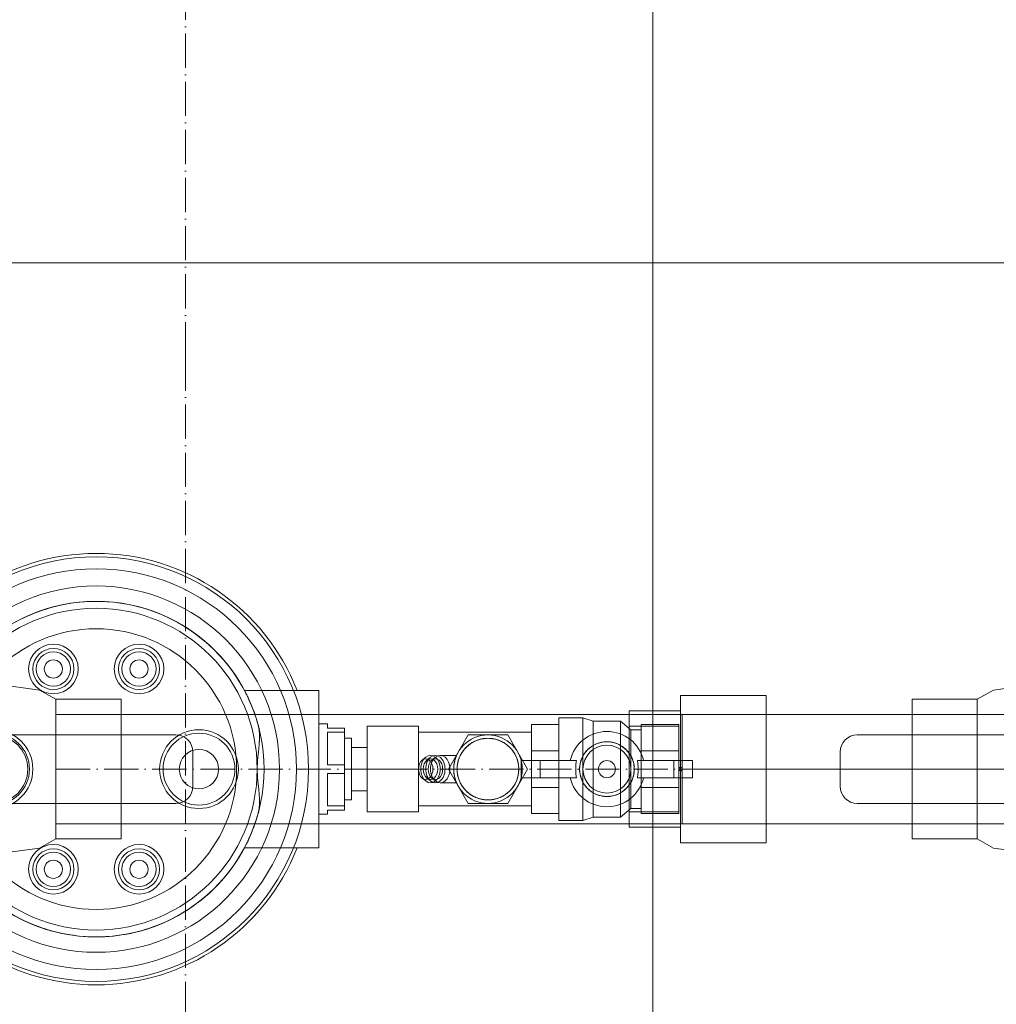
# Model space of a CAD drawing. Header units: metres. Extents: x -54598 to 1827199, y -329446 to -256744.
# Tile 84 of 256: x 26328 to 26898, y -274819 to -274243. Entities that reach past the tile are written whole.
import ezdxf

# ---------------------------------------------------------------- set-up
doc = ezdxf.new("R2010")
doc.units = ezdxf.units.M
doc.linetypes.add('ADSK_Осевая', pattern=[14, 10, -2, 0, -2])
for name, color, linetype, lineweight in [('G-ANNO-SYMB', 7, 'Continuous', 9), ('M-EQPM', 7, 'Continuous', 20), ('P-PIPE', 7, 'Continuous', 20), ('P-PIPE-CNTR', 7, 'ADSK_Осевая', 20)]:
    doc.layers.add(name, color=color, linetype=linetype, lineweight=lineweight)

# ---------------------------------------------------------------- blocks, each defined once
blk = doc.blocks.new('Reflex_Fillsoft_II - Reflex Fillsoft II-543100-В_Этаж 01_Сводный')
at = {"layer": 'M-EQPM', "color": 150}
for p, q in [((272.5, 23), (250.77, 23)), ((266.15, 23), (250.77, 23)), ((272.5, 23), (272.5, -23)), ((349.6, 15), (342.6, 15)), ((342.6, 15), (342.6, -15)), ((342.6, -15), (342.6, 15)), ((352.6, 14), (349.6, 15)), ((349.6, 15), (349.6, -15)), ((349.6, 3.87), (349.6, 15)), ((275, 13.2), (272.5, 13.2)), ((272.5, 13.2), (272.5, -13.2)), ((272.5, -13.2), (272.5, 13.2)), ((275, 13.2), (275, 12)), ((275, 12), (275, 13.2)), ((275, 12), (280, 12)), ((280, 12), (275, 12)), ((280, 10.76), (280, 12)), ((280, 12), (280, 10.76)), ((286.6, 0), (286.6, 12.5)), ((286.6, 12.5), (301.6, 12.5)), ((301.6, 12.5), (301.6, 0)), ((334.6, 5.38), (334.6, 13)), ((334.6, 13), (342.6, 13)), ((342.6, 13), (342.6, 5.38)), ((360.6, 14), (352.6, 14)), ((352.6, -14), (352.6, 14)), ((352.6, 14), (352.6, 6.93)), ((363.6, 11.5), (360.6, 14)), ((360.6, -14), (360.6, 14)), ((360.6, 14), (360.6, 6.93)), ((366.6, 5.38), (366.6, 13)), ((366.6, 13), (377.6, 13)), ((377.6, 13), (377.6, 5.38)), ((280, 10.76), (275, 10.76)), ((275, 10.76), (275, 1.24)), ((275, 1.24), (275, 10.76)), ((275, 10.76), (280, 10.76)), ((275, 1.24), (275, 10.76)), ((280, 10.76), (280, 1.24)), ((282, 9), (280, 9)), ((280, 9), (280, -9)), ((280, -9), (280, 9)), ((282, -9), (282, 9)), ((282, 9), (282, -9)), ((334.6, 10.75), (301.6, 10.75)), ((301.6, 10.75), (301.6, -10.75)), ((301.6, -10.75), (301.6, 10.75)), ((316.1, 10), (310.32, 0)), ((327.64, 10), (316.1, 10)), ((333.42, 0), (327.64, 10)), ((334.6, -10.75), (334.6, 10.75)), ((334.6, 10.75), (334.6, -10.75)), ((366.6, 11.5), (363.6, 11.5)), ((363.6, -11.5), (363.6, 11.5)), ((363.6, 11.5), (363.6, 3.87)), ((366.6, -11.5), (366.6, 11.5)), ((366.6, 11.5), (366.6, -11.5)), ((286.6, 6.3), (282, 6.3)), ((282, -6.3), (282, 6.3)), ((282, 6.3), (282, -6.3)), ((286.6, -6.3), (286.6, 6.3)), ((286.6, 6.3), (286.6, -6.3)), ((303.69, 3.46), (302.63, 2.6)), ((305.1, 3.46), (304.04, 2.6)), ((306.52, 3.46), (305.46, 2.6)), ((312.71, 4), (307.93, 4)), ((334.6, -5.38), (334.6, 5.38)), ((334.6, 5.38), (342.6, 5.38)), ((334.6, 5.38), (342.6, 5.38)), ((342.6, 5.38), (342.6, -5.38)), ((366.6, -5.38), (366.6, 5.38)), ((366.6, 5.38), (377.6, 5.38)), ((366.6, 5.38), (377.6, 5.38)), ((377.6, 5.38), (377.6, -5.38)), ((275, 1.24), (280, 1.24)), ((280, 1.24), (275, 1.24)), ((280, -1.24), (280, 1.24)), ((280, 1.24), (280, -1.24)), ((286.6, -12.5), (286.6, 0)), ((301.6, 0), (286.6, 0)), ((301.6, 0), (301.6, -12.5)), ((310.32, 0), (316.1, -10)), ((327.64, -10), (333.42, 0)), ((331.6, 2.5), (331.6, -2.5)), ((331.6, 2.5), (333.6, 2.5)), ((331.6, -2.5), (331.6, 2.5)), ((333.6, 2.5), (337.1, 2.5)), ((337.1, 2.5), (347.71, 2.5)), ((337.1, 2.5), (337.1, -2.5)), ((345.89, 2.5), (347.71, 2.5)), ((365.49, 2.5), (367.31, 2.5)), ((365.49, 2.5), (376.1, 2.5)), ((376.1, 2.5), (379.6, 2.5)), ((376.1, 2.5), (376.1, -2.5)), ((379.6, 2.5), (381.6, 2.5)), ((381.6, -2.5), (381.6, 2.5)), ((381.6, 2.5), (381.6, -2.5)), ((280, -1.24), (275, -1.24)), ((275, -1.24), (275, -10.76)), ((275, -10.76), (275, -1.24)), ((275, -1.24), (280, -1.24)), ((275, -10.76), (275, -1.24)), ((280, -1.24), (280, -10.76)), ((286.6, 0), (301.6, 0)), ((302.63, -2.6), (303.69, -3.46)), ((304.04, -2.6), (305.1, -3.46)), ((305.46, -2.6), (306.52, -3.46)), ((333.6, -2.5), (331.6, -2.5)), ((337.1, -2.5), (333.6, -2.5)), ((347.71, -2.5), (337.1, -2.5)), ((347.71, -2.5), (345.89, -2.5)), ((367.31, -2.5), (365.49, -2.5)), ((376.1, -2.5), (365.49, -2.5)), ((379.6, -2.5), (376.1, -2.5)), ((381.6, -2.5), (379.6, -2.5)), ((307.93, -4), (312.71, -4)), ((334.6, -13), (334.6, -5.38)), ((334.6, -5.38), (342.6, -5.38)), ((334.6, -5.38), (342.6, -5.38)), ((342.6, -5.38), (342.6, -13)), ((349.6, -15), (349.6, -3.87)), ((363.6, -3.87), (363.6, -11.5)), ((366.6, -13), (366.6, -5.38)), ((366.6, -5.38), (377.6, -5.38)), ((366.6, -5.38), (377.6, -5.38)), ((377.6, -5.38), (377.6, -13)), ((282, -6.3), (286.6, -6.3)), ((352.6, -6.93), (352.6, -14)), ((360.6, -6.93), (360.6, -14)), ((275, -10.76), (280, -10.76)), ((280, -10.76), (275, -10.76)), ((280, -9), (282, -9)), ((280, -12), (280, -10.76)), ((280, -10.76), (280, -12)), ((301.6, -10.75), (334.6, -10.75)), ((316.1, -10), (327.64, -10)), ((360.6, -14), (363.6, -11.5)), ((363.6, -11.5), (366.6, -11.5)), ((272.5, -13.2), (275, -13.2)), ((280, -12), (275, -12)), ((275, -12), (275, -13.2)), ((275, -13.2), (275, -12)), ((275, -12), (280, -12)), ((286.6, -12.5), (301.6, -12.5)), ((342.6, -13), (334.6, -13)), ((349.6, -15), (352.6, -14)), ((352.6, -14), (360.6, -14)), ((377.6, -13), (366.6, -13)), ((342.6, -15), (349.6, -15)), ((250.77, -23), (272.5, -23)), ((250.77, -23), (266.15, -23))]:
    blk.add_line(p, q, dxfattribs=at)
at = {"layer": 'M-EQPM', "color": 150, "flags": 128}
for points in [[(254.75, 12.96), (254.2, 14.84), (253.57, 16.7), (252.86, 18.53), (252.09, 20.32), (251.24, 22.09), (250.32, 23.82), (249.33, 25.52), (248.28, 27.17), (247.16, 28.78), (245.98, 30.34), (244.73, 31.85), (243.43, 33.32), (242.07, 34.73), (240.65, 36.08), (239.18, 37.38), (237.66, 38.62), (236.09, 39.79), (234.48, 40.9), (232.82, 41.95), (231.12, 42.93), (229.39, 43.84), (227.62, 44.68), (225.82, 45.45), (223.98, 46.14), (222.13, 46.77), (220.24, 47.31), (218.34, 47.79), (216.42, 48.18), (214.49, 48.5), (212.54, 48.74), (210.59, 48.9), (208.63, 48.99), (206.67, 48.99), (204.71, 48.92), (202.76, 48.77), (200.81, 48.54), (198.88, 48.24), (196.95, 47.85), (195.05, 47.39), (193.16, 46.86), (191.3, 46.25), (189.47, 45.56), (187.66, 44.8), (185.88, 43.97), (184.14, 43.07)], [(183.88, -42.93), (185.61, -43.84), (187.38, -44.68), (189.18, -45.45), (191.02, -46.14), (192.87, -46.77), (194.76, -47.31), (196.66, -47.79), (198.58, -48.18), (200.51, -48.5), (202.46, -48.74), (204.41, -48.9), (206.37, -48.99), (208.33, -48.99), (210.29, -48.92), (212.24, -48.77), (214.19, -48.54), (216.12, -48.24), (218.05, -47.85), (219.95, -47.39), (221.84, -46.86), (223.7, -46.25), (225.53, -45.56), (227.34, -44.8), (229.12, -43.97), (230.86, -43.07), (232.56, -42.11), (234.23, -41.07), (235.85, -39.97), (237.42, -38.8), (238.95, -37.57), (240.43, -36.29), (241.85, -34.94), (243.22, -33.54), (244.54, -32.08), (245.79, -30.58), (246.98, -29.02), (248.11, -27.42), (249.17, -25.77), (250.17, -24.09), (251.1, -22.36), (251.96, -20.6), (252.75, -18.81), (253.46, -16.98), (254.11, -15.13), (254.67, -13.25), (254.75, -12.96)]]:
    blk.add_lwpolyline(points, dxfattribs=at)
at = {"layer": 'M-EQPM', "color": 150}
for centre, radius, start, end in [((207.5, 0), 62, 360, 180), ((207.5, 0), 62, 360, 180), ((207.5, 0), 63, 21.4125, 158.5875), ((207.5, 0), 58.5, 360, 180), ((207.5, 0), 58.5, 360, 180), ((207.5, 0), 53.5, 360, 180), ((207.5, 0), 49, 360, 180), ((207.5, 0), 49, 27.9946, 152.0054), ((207.5, 0), 46.99, 360, 180), ((207.5, 0), 41, 360, 180), ((195, 29.25), 7.25, 0, 180), ((195, 29.25), 6, 360, 180), ((220, 29.25), 7.25, 0, 180), ((220, 29.25), 6, 0, 180), ((195, 29.25), 5, 360, 180), ((195, 29.25), 5, 360, 180), ((195, 29.25), 2.65, 0, 180), ((195, 29.25), 2.65, 360, 180), ((220, 29.25), 5, 0, 180), ((220, 29.25), 5, 0, 180), ((220, 29.25), 2.65, 0, 180), ((220, 29.25), 2.65, 0, 180), ((195, 29.25), 7.25, 180, 360), ((195, 29.25), 6, 180, 360), ((195, 29.25), 5, 180, 360), ((195, 29.25), 5, 180, 360), ((195, 29.25), 2.65, 180, 360), ((195, 29.25), 2.65, 180, 360), ((220, 29.25), 7.25, 180, 0), ((220, 29.25), 6, 180, 360), ((220, 29.25), 5, 180, 360), ((220, 29.25), 5, 180, 360), ((220, 29.25), 2.65, 180, 0), ((220, 29.25), 2.65, 180, 360), ((177.5, 0), 11.5, 0, 180), ((177.5, 0), 10.5, 360, 180), ((177.5, 0), 10, 360, 180), ((237.5, 0), 11.5, 0, 180), ((237.5, 0), 10.5, 360, 180), ((321.87, 0), 10, 360, 180), ((321.87, 0), 9, 360, 180), ((356.6, 0), 11, 13.1366, 166.8634), ((356.6, 0), 8, 360, 180), ((356.6, 0), 7, 360, 180), ((237.5, 0), 5.75, 0, 180), ((237.5, 0), 5.75, 360, 180), ((207.5, 0), 62, 180, 360), ((207.5, 0), 62, 180, 360), ((207.5, 0), 58.5, 180, 360), ((207.5, 0), 58.5, 180, 360), ((207.5, 0), 53.5, 180, 360), ((207.5, 0), 49, 180, 360), ((207.5, 0), 46.99, 180, 360), ((207.5, 0), 41, 180, 360), ((177.5, 0), 10, 180, 360), ((237.5, 0), 11.5, 180, 0), ((237.5, 0), 5.75, 180, 0), ((321.87, 0), 10, 180, 360), ((321.87, 0), 9, 180, 360), ((356.6, 0), 8, 180, 360), ((356.6, 0), 7, 180, 360), ((356.6, 0), 2.5, 360, 180), ((356.6, 0), 2.5, 360, 180), ((356.6, 0), 2.5, 180, 360), ((356.6, 0), 2.5, 180, 360), ((177.5, 0), 11.5, 180, 0), ((177.5, 0), 10.5, 180, 360), ((237.5, 0), 10.5, 180, 360), ((237.5, 0), 5.75, 180, 360), ((356.6, 0), 11, 193.1366, 346.8634), ((207.5, 0), 63, 201.4125, 338.5875), ((207.5, 0), 49, 207.9946, 332.0054), ((195, -29.25), 7.25, 0, 180), ((220, -29.25), 7.25, 360, 180), ((195, -29.25), 6, 360, 180), ((195, -29.25), 5, 360, 180), ((195, -29.25), 5, 360, 180), ((220, -29.25), 6, 0, 180), ((220, -29.25), 5, 0, 180), ((220, -29.25), 5, 0, 180), ((195, -29.25), 2.65, 0, 180), ((195, -29.25), 2.65, 360, 180), ((220, -29.25), 2.65, 0, 180), ((220, -29.25), 2.65, 0, 180), ((195, -29.25), 7.25, 180, 360), ((195, -29.25), 6, 180, 360), ((195, -29.25), 5, 180, 360), ((195, -29.25), 5, 180, 360), ((195, -29.25), 2.65, 180, 360), ((195, -29.25), 2.65, 180, 360), ((220, -29.25), 7.25, 180, 360), ((220, -29.25), 6, 180, 360), ((220, -29.25), 5, 180, 360), ((220, -29.25), 5, 180, 360), ((220, -29.25), 2.65, 180, 360), ((220, -29.25), 2.65, 180, 360)]:
    blk.add_arc(centre, radius, start, end, dxfattribs=at)
for centre, major_axis, start_param, end_param in [((303.69, 0), (0, 3), 4.712389, 7.853982), ((305.1, 0), (0, 4), 4.712389, 7.853982), ((305.1, 0), (0, 3), 4.712389, 7.853982), ((306.52, 0), (0, 4), 4.712389, 7.853982), ((306.52, 0), (0, 3), 4.712389, 7.853982), ((307.93, 0), (0, 4), 4.712389, 7.853982), ((303.69, 0), (0, 3), 1.570796, 4.712389), ((305.1, 0), (0, 4), 1.570796, 4.712389), ((305.1, 0), (0, 3), 1.570796, 4.712389), ((306.52, 0), (0, 4), 1.570796, 4.712389), ((306.52, 0), (0, 3), 1.570796, 4.712389), ((307.93, 0), (0, 4), 1.570796, 4.712389)]:
    blk.add_ellipse(centre, major_axis=major_axis, ratio=0.707107, start_param=start_param, end_param=end_param, dxfattribs=at)
for points, knots in [([(250.77, 23), (250.79, 23), (250.95, 22.64), (251.54, 21.5), (252, 20.53), (252.4, 19.6), (252.73, 18.84), (253.08, 18.02), (253.53, 16.83), (254.08, 15.18), (254.53, 13.72), (254.75, 12.96)], [0, 0, 0, 0, 0.25, 0.375, 0.5, 0.5625, 0.625, 0.6875, 0.75, 0.875, 1, 1, 1, 1]), ([(254.75, 12.96), (254.85, 12.59), (255, 11.82), (255.12, 10.82), (255.17, 10), (255.17, 9.37), (255.16, 8.73), (255.14, 8.2), (255.11, 7.77), (255.08, 7.33), (255.04, 6.79), (254.97, 6.13), (254.91, 5.46), (254.84, 4.79), (254.76, 4.11), (254.69, 3.44), (254.63, 2.75), (254.58, 2.07), (254.53, 1.15), (254.51, 0.46), (254.5, 0)], [0, 0, 0, 0, 0.1, 0.2, 0.25, 0.3, 0.35, 0.4, 0.425, 0.45, 0.5, 0.55, 0.6, 0.65, 0.7, 0.75, 0.8, 0.85, 0.9, 1, 1, 1, 1]), ([(312.87, 0), (312.87, 0.57), (312.95, 1.41), (313.2, 2.48), (313.46, 3.25), (313.78, 3.97), (314.16, 4.66), (314.51, 5.19), (314.78, 5.55), (314.94, 5.75), (315.07, 5.89), (315.19, 6.03), (315.36, 6.22), (315.66, 6.53), (316.12, 6.94), (316.6, 7.31), (316.96, 7.55), (317.17, 7.68), (317.34, 7.78), (317.5, 7.87), (317.72, 7.99), (318.12, 8.19), (318.7, 8.44), (319.32, 8.64), (319.83, 8.77), (320.15, 8.84), (320.42, 8.88), (320.69, 8.92), (321.17, 8.98), (321.87, 9.01), (322.58, 8.98), (323.06, 8.92), (323.33, 8.88), (323.59, 8.84), (323.92, 8.77), (324.42, 8.64), (325.04, 8.44), (325.62, 8.19), (326.02, 7.99), (326.24, 7.87), (326.4, 7.78), (326.57, 7.68), (326.78, 7.55), (327.14, 7.31), (327.62, 6.93), (328.08, 6.53), (328.38, 6.22), (328.55, 6.03), (328.68, 5.89), (328.8, 5.74), (328.96, 5.55), (329.23, 5.19), (329.58, 4.66), (329.96, 3.97), (330.28, 3.24), (330.54, 2.48), (330.79, 1.41), (330.87, 0.57), (330.87, 0)], [0, 0, 0, 0, 0.055556, 0.083333, 0.111111, 0.138889, 0.166667, 0.194444, 0.208333, 0.215278, 0.222222, 0.229167, 0.236111, 0.25, 0.277778, 0.305556, 0.319444, 0.326389, 0.333333, 0.340278, 0.347222, 0.361111, 0.388889, 0.416667, 0.430556, 0.444444, 0.451389, 0.458333, 0.472222, 0.5, 0.527778, 0.541667, 0.548611, 0.555556, 0.569444, 0.583333, 0.611111, 0.638889, 0.652778, 0.659722, 0.666667, 0.673611, 0.680556, 0.694444, 0.722222, 0.75, 0.763889, 0.770833, 0.777778, 0.784722, 0.791667, 0.805556, 0.833333, 0.861111, 0.888889, 0.916667, 0.944444, 1, 1, 1, 1]), ([(330.87, 0), (330.87, 0.57), (330.79, 1.41), (330.54, 2.48), (330.28, 3.24), (329.96, 3.97), (329.58, 4.66), (329.23, 5.19), (328.96, 5.55), (328.8, 5.74), (328.68, 5.89), (328.55, 6.03), (328.38, 6.22), (328.08, 6.53), (327.62, 6.93), (327.14, 7.31), (326.78, 7.55), (326.57, 7.68), (326.4, 7.78), (326.24, 7.87), (326.02, 7.99), (325.62, 8.19), (325.04, 8.44), (324.42, 8.64), (323.92, 8.77), (323.59, 8.84), (323.33, 8.88), (323.06, 8.92), (322.58, 8.98), (321.87, 9.01), (321.17, 8.98), (320.69, 8.92), (320.42, 8.88), (320.15, 8.84), (319.83, 8.77), (319.32, 8.64), (318.7, 8.44), (318.12, 8.19), (317.72, 7.99), (317.5, 7.87), (317.34, 7.78), (317.17, 7.68), (316.96, 7.55), (316.6, 7.31), (316.12, 6.94), (315.66, 6.53), (315.36, 6.22), (315.19, 6.03), (315.07, 5.89), (314.94, 5.75), (314.78, 5.55), (314.51, 5.19), (314.16, 4.66), (313.78, 3.97), (313.46, 3.25), (313.2, 2.48), (312.95, 1.41), (312.87, 0.57), (312.87, 0)], [0, 0, 0, 0, 0.055556, 0.083333, 0.111111, 0.138889, 0.166667, 0.194444, 0.208333, 0.215278, 0.222222, 0.229167, 0.236111, 0.25, 0.277778, 0.305556, 0.319444, 0.326389, 0.333333, 0.340278, 0.347222, 0.361111, 0.388889, 0.416667, 0.430556, 0.444444, 0.451389, 0.458333, 0.472222, 0.5, 0.527778, 0.541667, 0.548611, 0.555556, 0.569444, 0.583333, 0.611111, 0.638889, 0.652778, 0.659722, 0.666667, 0.673611, 0.680556, 0.694444, 0.722222, 0.75, 0.763889, 0.770833, 0.777778, 0.784722, 0.791667, 0.805556, 0.833333, 0.861111, 0.888889, 0.916667, 0.944444, 1, 1, 1, 1]), ([(352.6, 6.93), (353.08, 7.21), (354.08, 7.65), (355.6, 7.99), (356.82, 8.01), (357.66, 7.94), (358.91, 7.72), (359.88, 7.35), (360.6, 6.93)], [0, 0, 0, 0, 0.2, 0.4, 0.55, 0.625, 0.7, 1, 1, 1, 1]), ([(311.87, 0), (311.87, 0.3), (311.89, 0.73), (311.94, 1.17), (311.97, 1.41), (312, 1.58), (312.02, 1.75), (312.06, 1.95), (312.11, 2.2), (312.17, 2.42), (312.21, 2.58), (312.24, 2.7), (312.27, 2.81), (312.32, 2.95), (312.37, 3.11), (312.42, 3.29), (312.5, 3.49), (312.58, 3.71), (312.64, 3.85), (312.68, 3.94), (312.7, 3.98), (312.71, 4), (312.71, 4), (312.69, 3.97), (312.67, 3.93), (312.64, 3.85), (312.6, 3.76), (312.57, 3.67), (312.53, 3.57), (312.47, 3.42), (312.4, 3.21), (312.32, 2.97), (312.24, 2.69), (312.12, 2.26), (312.02, 1.78), (311.95, 1.28), (311.89, 0.74), (311.87, 0.3), (311.87, 0)], [0, 0, 0, 0, 0.055556, 0.083333, 0.097222, 0.111111, 0.125, 0.138889, 0.166667, 0.194444, 0.208333, 0.222222, 0.236111, 0.25, 0.277778, 0.305556, 0.333333, 0.388889, 0.444444, 0.472222, 0.5, 0.527778, 0.555556, 0.583333, 0.611111, 0.638889, 0.666667, 0.680556, 0.694444, 0.722222, 0.75, 0.777778, 0.805556, 0.833333, 0.888889, 0.916667, 0.944444, 1, 1, 1, 1]), ([(312.87, 0), (312.87, -0.57), (312.95, -1.41), (313.2, -2.48), (313.46, -3.25), (313.78, -3.97), (314.16, -4.66), (314.51, -5.19), (314.78, -5.55), (314.94, -5.75), (315.07, -5.89), (315.19, -6.03), (315.36, -6.22), (315.66, -6.53), (316.12, -6.94), (316.6, -7.31), (316.96, -7.55), (317.17, -7.68), (317.34, -7.78), (317.5, -7.87), (317.72, -7.99), (318.12, -8.19), (318.7, -8.44), (319.32, -8.64), (319.83, -8.77), (320.15, -8.84), (320.42, -8.88), (320.69, -8.92), (321.17, -8.98), (321.87, -9.01), (322.58, -8.98), (323.06, -8.92), (323.33, -8.88), (323.59, -8.84), (323.92, -8.77), (324.42, -8.64), (325.04, -8.44), (325.62, -8.19), (326.02, -7.99), (326.24, -7.87), (326.4, -7.78), (326.57, -7.68), (326.78, -7.55), (327.14, -7.31), (327.62, -6.93), (328.08, -6.53), (328.38, -6.22), (328.55, -6.03), (328.68, -5.89), (328.8, -5.74), (328.96, -5.55), (329.23, -5.19), (329.58, -4.66), (329.96, -3.97), (330.28, -3.24), (330.54, -2.48), (330.79, -1.41), (330.87, -0.57), (330.87, 0)], [0, 0, 0, 0, 0.055556, 0.083333, 0.111111, 0.138889, 0.166667, 0.194444, 0.208333, 0.215278, 0.222222, 0.229167, 0.236111, 0.25, 0.277778, 0.305556, 0.319444, 0.326389, 0.333333, 0.340278, 0.347222, 0.361111, 0.388889, 0.416667, 0.430556, 0.444444, 0.451389, 0.458333, 0.472222, 0.5, 0.527778, 0.541667, 0.548611, 0.555556, 0.569444, 0.583333, 0.611111, 0.638889, 0.652778, 0.659722, 0.666667, 0.673611, 0.680556, 0.694444, 0.722222, 0.75, 0.763889, 0.770833, 0.777778, 0.784722, 0.791667, 0.805556, 0.833333, 0.861111, 0.888889, 0.916667, 0.944444, 1, 1, 1, 1]), ([(330.87, 0), (330.87, -0.57), (330.79, -1.41), (330.54, -2.48), (330.28, -3.24), (329.96, -3.97), (329.58, -4.66), (329.23, -5.19), (328.96, -5.55), (328.8, -5.74), (328.68, -5.89), (328.55, -6.03), (328.38, -6.22), (328.08, -6.53), (327.62, -6.93), (327.14, -7.31), (326.78, -7.55), (326.57, -7.68), (326.4, -7.78), (326.24, -7.87), (326.02, -7.99), (325.62, -8.19), (325.04, -8.44), (324.42, -8.64), (323.92, -8.77), (323.59, -8.84), (323.33, -8.88), (323.06, -8.92), (322.58, -8.98), (321.87, -9.01), (321.17, -8.98), (320.69, -8.92), (320.42, -8.88), (320.15, -8.84), (319.83, -8.77), (319.32, -8.64), (318.7, -8.44), (318.12, -8.19), (317.72, -7.99), (317.5, -7.87), (317.34, -7.78), (317.17, -7.68), (316.96, -7.55), (316.6, -7.31), (316.12, -6.94), (315.66, -6.53), (315.36, -6.22), (315.19, -6.03), (315.07, -5.89), (314.94, -5.75), (314.78, -5.55), (314.51, -5.19), (314.16, -4.66), (313.78, -3.97), (313.46, -3.25), (313.2, -2.48), (312.95, -1.41), (312.87, -0.57), (312.87, 0)], [0, 0, 0, 0, 0.055556, 0.083333, 0.111111, 0.138889, 0.166667, 0.194444, 0.208333, 0.215278, 0.222222, 0.229167, 0.236111, 0.25, 0.277778, 0.305556, 0.319444, 0.326389, 0.333333, 0.340278, 0.347222, 0.361111, 0.388889, 0.416667, 0.430556, 0.444444, 0.451389, 0.458333, 0.472222, 0.5, 0.527778, 0.541667, 0.548611, 0.555556, 0.569444, 0.583333, 0.611111, 0.638889, 0.652778, 0.659722, 0.666667, 0.673611, 0.680556, 0.694444, 0.722222, 0.75, 0.763889, 0.770833, 0.777778, 0.784722, 0.791667, 0.805556, 0.833333, 0.861111, 0.888889, 0.916667, 0.944444, 1, 1, 1, 1]), ([(254.5, 0), (254.51, -0.46), (254.53, -1.15), (254.58, -2.07), (254.63, -2.75), (254.69, -3.44), (254.76, -4.11), (254.84, -4.79), (254.91, -5.46), (254.97, -6.13), (255.04, -6.79), (255.09, -7.44), (255.13, -8.09), (255.16, -8.73), (255.17, -9.37), (255.17, -10), (255.12, -10.82), (255, -11.82), (254.85, -12.59), (254.75, -12.96)], [0, 0, 0, 0, 0.1, 0.15, 0.2, 0.25, 0.3, 0.35, 0.4, 0.45, 0.5, 0.55, 0.6, 0.65, 0.7, 0.75, 0.8, 0.9, 1, 1, 1, 1]), ([(311.87, 0), (311.87, -0.3), (311.89, -0.74), (311.95, -1.28), (312.02, -1.78), (312.12, -2.26), (312.22, -2.64), (312.28, -2.83), (312.36, -3.1), (312.45, -3.36), (312.53, -3.57), (312.57, -3.67), (312.6, -3.76), (312.64, -3.85), (312.67, -3.93), (312.69, -3.97), (312.71, -4), (312.71, -4), (312.69, -3.97), (312.65, -3.88), (312.58, -3.71), (312.49, -3.47), (312.4, -3.21), (312.32, -2.97), (312.26, -2.76), (312.19, -2.52), (312.11, -2.2), (312.04, -1.85), (311.98, -1.52), (311.93, -1.17), (311.89, -0.66), (311.87, -0.23), (311.87, 0)], [0, 0, 0, 0, 0.055556, 0.083333, 0.111111, 0.166667, 0.194444, 0.208333, 0.222222, 0.277778, 0.305556, 0.319444, 0.333333, 0.361111, 0.388889, 0.416667, 0.444444, 0.472222, 0.5, 0.555556, 0.611111, 0.666667, 0.708333, 0.75, 0.770833, 0.791667, 0.833333, 0.875, 0.890625, 0.916667, 0.958333, 1, 1, 1, 1]), ([(360.6, -6.93), (360.12, -7.21), (359.12, -7.65), (357.6, -7.99), (356.38, -8.01), (355.54, -7.94), (354.28, -7.71), (353.32, -7.35), (352.6, -6.93)], [0, 0, 0, 0, 0.2, 0.4, 0.55, 0.625, 0.7, 1, 1, 1, 1]), ([(254.75, -12.96), (254.53, -13.72), (254.08, -15.18), (253.53, -16.83), (253.08, -18.02), (252.73, -18.84), (252.4, -19.6), (252.1, -20.3), (251.82, -20.92), (251.46, -21.64), (250.96, -22.64), (250.79, -23), (250.77, -23)], [0, 0, 0, 0, 0.125, 0.25, 0.3125, 0.375, 0.4375, 0.5, 0.5625, 0.625, 0.75, 1, 1, 1, 1])]:
    blk.add_open_spline(points, degree=3, knots=knots, dxfattribs=at)
for points in [[(349.6, 3.87), (349.85, 4.32), (350.41, 5.14), (351.43, 6.16), (352.2, 6.7), (352.6, 6.93)], [(360.6, 6.93), (360.99, 6.7), (361.75, 6.18), (362.79, 5.14), (363.35, 4.32), (363.6, 3.87)], [(348.6, 0), (348.61, 0.69), (348.78, 2.04), (349.27, 3.28), (349.6, 3.87)], [(363.6, 3.87), (363.93, 3.29), (364.42, 2.06), (364.59, 0.7), (364.6, 0)], [(347.71, 2.5), (347.63, 2.09), (347.51, 1.26), (347.48, 0.42), (347.48, 0)], [(347.48, 0), (347.48, -0.42), (347.51, -1.26), (347.63, -2.09), (347.71, -2.5)], [(349.6, -3.87), (349.27, -3.28), (348.78, -2.04), (348.61, -0.69), (348.6, 0)], [(364.6, 0), (364.59, -0.7), (364.42, -2.06), (363.93, -3.29), (363.6, -3.87)], [(365.72, 0), (365.72, 0.42), (365.69, 1.26), (365.57, 2.09), (365.49, 2.5)], [(365.49, -2.5), (365.57, -2.09), (365.69, -1.26), (365.72, -0.42), (365.72, 0)], [(352.6, -6.93), (352.2, -6.7), (351.43, -6.16), (350.41, -5.14), (349.85, -4.32), (349.6, -3.87)], [(363.6, -3.87), (363.35, -4.32), (362.79, -5.14), (361.75, -6.18), (360.99, -6.7), (360.6, -6.93)]]:
    blk.add_open_spline(points, degree=3, dxfattribs=at)
blk = doc.blocks.new('ADSK_Кран шаровой ППР_DN20-63 - Кран шаровый ППР 32-V29-В_Этаж 01_Сводный')
at = {"layer": 'P-PIPE'}
for p, q in [((-25, 20.4), (-44, 20.4)), ((-44, -20.4), (-44, 20.4)), ((-44, 20.4), (-44, -20.4)), ((-25, 20.4), (-25, -20.4)), ((-25, -20.4), (-25, 20.4)), ((44, 20.4), (25, 20.4)), ((25, -20.4), (25, 20.4)), ((25, 20.4), (25, -20.4)), ((44, 20.4), (44, -20.4)), ((44, -20.4), (44, 20.4)), ((-25, 16), (-44, 16)), ((-44, -16), (-44, 16)), ((-44, 16), (-44, -16)), ((-25, -16), (-25, 16)), ((-25, 16), (-25, -16)), ((44, 16), (25, 16)), ((25, -16), (25, 16)), ((25, 16), (25, -16)), ((44, -16), (44, 16)), ((44, 16), (44, -16)), ((10, 10), (-60, 10)), ((-65, 5), (-65, -5)), ((15, -5), (15, 5)), ((-60, -10), (10, -10)), ((-44, -16), (-25, -16)), ((25, -16), (44, -16)), ((-44, -20.4), (-25, -20.4)), ((25, -20.4), (44, -20.4))]:
    blk.add_line(p, q, dxfattribs=at)
at = {"layer": 'P-PIPE', "flags": 128}
for points in [[(-25, 20.4), (-20.23, 23.1), (-7.73, 24.77), (7.73, 24.77), (20.23, 23.1), (25, 20.4)], [(25, 20.4), (20.23, 23.1), (7.73, 24.77), (-7.73, 24.77), (-20.23, 23.1), (-25, 20.4)], [(-25, -20.4), (-25, -14.42), (-25, 0), (-25, 14.42), (-25, 20.4)], [(-25, 20.4), (-25, 14.42), (-25, 0), (-25, -14.42), (-25, -20.4)], [(25, 20.4), (25, 14.42), (25, 0), (25, -14.42), (25, -20.4)], [(25, -20.4), (25, -14.42), (25, 0), (25, 14.42), (25, 20.4)], [(25, -20.4), (20.23, -23.1), (7.73, -24.77), (-7.73, -24.77), (-20.23, -23.1), (-25, -20.4)], [(-25, -20.4), (-20.23, -23.1), (-7.73, -24.77), (7.73, -24.77), (20.23, -23.1), (25, -20.4)]]:
    blk.add_lwpolyline(points, dxfattribs=at)
at = {"layer": 'P-PIPE'}
for centre, radius, start, end in [((-60, 5), 5, 90, 180), ((0, 0), 11.25, 360, 180), ((10, 5), 5, 360, 90), ((0, 0), 11.25, 180, 360), ((-60, -5), 5, 180, 270), ((10, -5), 5, 270, 360)]:
    blk.add_arc(centre, radius, start, end, dxfattribs=at)
for points in [[(11.25, 0), (11.25, 0.66), (11.13, 1.98), (10.7, 3.57), (10.2, 4.78), (9.74, 5.65), (9.31, 6.34), (8.92, 6.86), (8.62, 7.24), (8.29, 7.61), (7.84, 8.07), (7.25, 8.62), (6.61, 9.12), (6.07, 9.48), (5.65, 9.73), (5.22, 9.97), (4.63, 10.26), (3.57, 10.7), (2.3, 11.05), (0.99, 11.22), (0, 11.26), (-0.99, 11.22), (-2.3, 11.05), (-3.57, 10.7), (-4.63, 10.26), (-5.22, 9.97), (-5.65, 9.73), (-6.06, 9.48), (-6.6, 9.12), (-7.25, 8.62), (-7.84, 8.08), (-8.29, 7.61), (-8.61, 7.24), (-8.92, 6.86), (-9.3, 6.34), (-9.74, 5.65), (-10.2, 4.78), (-10.7, 3.58), (-11.13, 1.98), (-11.25, 0.66), (-11.25, 0)], [(-11.25, 0), (-11.25, -0.66), (-11.13, -1.98), (-10.7, -3.58), (-10.2, -4.78), (-9.74, -5.65), (-9.3, -6.34), (-8.92, -6.86), (-8.61, -7.24), (-8.29, -7.61), (-7.84, -8.08), (-7.25, -8.62), (-6.6, -9.12), (-6.06, -9.48), (-5.65, -9.73), (-5.22, -9.97), (-4.63, -10.26), (-3.57, -10.7), (-2.3, -11.05), (-0.99, -11.22), (0, -11.26), (0.99, -11.22), (2.3, -11.05), (3.57, -10.7), (4.63, -10.26), (5.22, -9.97), (5.65, -9.73), (6.07, -9.48), (6.61, -9.12), (7.25, -8.62), (7.84, -8.07), (8.29, -7.61), (8.62, -7.24), (8.92, -6.86), (9.31, -6.34), (9.74, -5.65), (10.2, -4.78), (10.7, -3.57), (11.13, -1.98), (11.25, -0.66), (11.25, 0)]]:
    blk.add_open_spline(points, degree=3, knots=[0, 0, 0, 0, 0.055556, 0.111111, 0.138889, 0.166667, 0.194444, 0.208333, 0.222222, 0.236111, 0.25, 0.277778, 0.305556, 0.319444, 0.333333, 0.347222, 0.361111, 0.388889, 0.444444, 0.472222, 0.5, 0.527778, 0.555556, 0.611111, 0.638889, 0.652778, 0.666667, 0.680556, 0.694444, 0.722222, 0.75, 0.763889, 0.777778, 0.791667, 0.805556, 0.833333, 0.861111, 0.888889, 0.944444, 1, 1, 1, 1], dxfattribs=at)
blk = doc.blocks.new('ADSK_Кран шаровой ППР_DN20-63 - Кран шаровый ППР 32-V30-В_Этаж 01_Сводный')
at = {"layer": 'P-PIPE', "color": 150}
for p, q in [((-25, 20.4), (-44, 20.4)), ((-44, -20.4), (-44, 20.4)), ((-44, 20.4), (-44, -20.4)), ((-25, 20.4), (-25, -20.4)), ((-25, -20.4), (-25, 20.4)), ((44, 20.4), (25, 20.4)), ((25, -20.4), (25, 20.4)), ((25, 20.4), (25, -20.4)), ((44, 20.4), (44, -20.4)), ((44, -20.4), (44, 20.4)), ((-25, 16), (-44, 16)), ((-44, -16), (-44, 16)), ((-44, 16), (-44, -16)), ((-25, -16), (-25, 16)), ((-25, 16), (-25, -16)), ((44, 16), (25, 16)), ((25, -16), (25, 16)), ((25, 16), (25, -16)), ((44, -16), (44, 16)), ((44, 16), (44, -16)), ((10, 10), (-60, 10)), ((-65, 5), (-65, -5)), ((15, -5), (15, 5)), ((-60, -10), (10, -10)), ((-44, -16), (-25, -16)), ((25, -16), (44, -16)), ((-44, -20.4), (-25, -20.4)), ((25, -20.4), (44, -20.4))]:
    blk.add_line(p, q, dxfattribs=at)
at = {"layer": 'P-PIPE', "color": 150, "flags": 128}
for points in [[(-25, 20.4), (-20.23, 23.1), (-7.73, 24.77), (7.73, 24.77), (20.23, 23.1), (25, 20.4)], [(25, 20.4), (20.23, 23.1), (7.73, 24.77), (-7.73, 24.77), (-20.23, 23.1), (-25, 20.4)], [(-25, -20.4), (-25, -14.42), (-25, 0), (-25, 14.42), (-25, 20.4)], [(-25, 20.4), (-25, 14.42), (-25, 0), (-25, -14.42), (-25, -20.4)], [(25, 20.4), (25, 14.42), (25, 0), (25, -14.42), (25, -20.4)], [(25, -20.4), (25, -14.42), (25, 0), (25, 14.42), (25, 20.4)], [(25, -20.4), (20.23, -23.1), (7.73, -24.77), (-7.73, -24.77), (-20.23, -23.1), (-25, -20.4)], [(-25, -20.4), (-20.23, -23.1), (-7.73, -24.77), (7.73, -24.77), (20.23, -23.1), (25, -20.4)]]:
    blk.add_lwpolyline(points, dxfattribs=at)
at = {"layer": 'P-PIPE', "color": 150}
for centre, radius, start, end in [((-60, 5), 5, 90, 180), ((0, 0), 11.25, 360, 180), ((10, 5), 5, 360, 90), ((0, 0), 11.25, 180, 360), ((-60, -5), 5, 180, 270), ((10, -5), 5, 270, 360)]:
    blk.add_arc(centre, radius, start, end, dxfattribs=at)
for points in [[(11.25, 0), (11.25, 0.66), (11.13, 1.98), (10.7, 3.57), (10.2, 4.78), (9.74, 5.65), (9.31, 6.34), (8.92, 6.86), (8.62, 7.24), (8.29, 7.61), (7.84, 8.07), (7.25, 8.62), (6.61, 9.12), (6.07, 9.48), (5.65, 9.73), (5.22, 9.97), (4.63, 10.26), (3.57, 10.7), (2.3, 11.05), (0.99, 11.22), (0, 11.26), (-0.99, 11.22), (-2.3, 11.05), (-3.57, 10.7), (-4.63, 10.26), (-5.22, 9.97), (-5.65, 9.73), (-6.06, 9.48), (-6.6, 9.12), (-7.25, 8.62), (-7.84, 8.08), (-8.29, 7.61), (-8.61, 7.24), (-8.92, 6.86), (-9.3, 6.34), (-9.74, 5.65), (-10.2, 4.78), (-10.7, 3.58), (-11.13, 1.98), (-11.25, 0.66), (-11.25, 0)], [(-11.25, 0), (-11.25, -0.66), (-11.13, -1.98), (-10.7, -3.58), (-10.2, -4.78), (-9.74, -5.65), (-9.3, -6.34), (-8.92, -6.86), (-8.61, -7.24), (-8.29, -7.61), (-7.84, -8.08), (-7.25, -8.62), (-6.6, -9.12), (-6.06, -9.48), (-5.65, -9.73), (-5.22, -9.97), (-4.63, -10.26), (-3.57, -10.7), (-2.3, -11.05), (-0.99, -11.22), (0, -11.26), (0.99, -11.22), (2.3, -11.05), (3.57, -10.7), (4.63, -10.26), (5.22, -9.97), (5.65, -9.73), (6.07, -9.48), (6.61, -9.12), (7.25, -8.62), (7.84, -8.07), (8.29, -7.61), (8.62, -7.24), (8.92, -6.86), (9.31, -6.34), (9.74, -5.65), (10.2, -4.78), (10.7, -3.57), (11.13, -1.98), (11.25, -0.66), (11.25, 0)]]:
    blk.add_open_spline(points, degree=3, knots=[0, 0, 0, 0, 0.055556, 0.111111, 0.138889, 0.166667, 0.194444, 0.208333, 0.222222, 0.236111, 0.25, 0.277778, 0.305556, 0.319444, 0.333333, 0.347222, 0.361111, 0.388889, 0.444444, 0.472222, 0.5, 0.527778, 0.555556, 0.611111, 0.638889, 0.652778, 0.666667, 0.680556, 0.694444, 0.722222, 0.75, 0.763889, 0.777778, 0.791667, 0.805556, 0.833333, 0.861111, 0.888889, 0.944444, 1, 1, 1, 1], dxfattribs=at)
blk = doc.blocks.new('ADSK_СтальСварка_Отвод_ГОСТ17375-2001 - Исполнение 2-V34-В_Этаж 01_Сводный')
at = {"layer": 'P-PIPE', "color": 5}
blk.add_line((-2451.84, 29306.88), (-2451.84, 29306.88), dxfattribs=at)
blk.add_line((-2451.84, 29306.88), (-2451.84, 29306.88), dxfattribs=at)
at = {"layer": 'P-PIPE', "color": 5, "flags": 128}
blk.add_lwpolyline([(-2315.34, 29306.88), (-2315.34, 29291.89), (-2315.34, 29276.92), (-2315.34, 29261.99), (-2315.34, 29247.14), (-2315.34, 29232.38), (-2315.34, 29217.74), (-2315.34, 29203.25)], dxfattribs=at)
at = {"layer": 'P-PIPE-CNTR', "color": 5}
blk.add_line((-2451.84, 29306.88), (-2451.84, 28931.88), dxfattribs=at)
blk = doc.blocks.new('fdsafdsf')
at = {"layer": 'G-ANNO-SYMB', "lineweight": 20}
blk.add_line((224776.14, 36828.05), (210310.36, 36828.05), dxfattribs=at)
at = {"layer": 'P-PIPE', "color": 5}
blk.add_line((221391.02, 36800.65), (221391.02, 35775.65), dxfattribs=at)
at = {"layer": 'P-PIPE', "color": 150}
for p, q in [((221424.1, 36701.63), (221399.1, 36701.63)), ((221399.1, 36701.63), (221399.1, 36658.63)), ((221399.1, 36658.63), (221399.1, 36701.63)), ((221424.1, 36701.63), (221424.1, 36658.63)), ((221424.1, 36658.63), (221424.1, 36701.63)), ((221399.1, 36697.13), (221384.1, 36697.13)), ((221384.1, 36697.13), (221384.1, 36663.13)), ((221384.1, 36663.13), (221384.1, 36697.13)), ((221399.1, 36663.13), (221399.1, 36697.13)), ((221399.1, 36697.13), (221399.1, 36663.13)), ((221399.6, 36696.13), (221399.6, 36664.13)), ((221424.1, 36696.13), (221399.6, 36696.13)), ((221399.6, 36696.13), (221399.6, 36664.13)), ((221399.6, 36664.13), (221399.6, 36696.13)), ((221424.1, 36696.13), (221424.1, 36664.13)), ((221424.1, 36664.13), (221424.1, 36696.13)), ((221485.69, 36696.13), (221485.69, 36664.13)), ((221398.6, 36692.63), (221384.1, 36692.63)), ((221384.1, 36692.63), (221384.1, 36667.63)), ((221384.1, 36667.63), (221384.1, 36692.63)), ((221398.6, 36667.63), (221398.6, 36692.63)), ((221398.6, 36692.63), (221398.6, 36667.63)), ((221399.6, 36680.13), (221398.6, 36680.13)), ((221399.6, 36680.13), (221398.6, 36680.13)), ((221384.1, 36667.63), (221398.6, 36667.63)), ((221399.6, 36664.13), (221424.1, 36664.13)), ((221384.1, 36663.13), (221399.1, 36663.13)), ((221399.1, 36658.63), (221424.1, 36658.63))]:
    blk.add_line(p, q, dxfattribs=at)
at = {"layer": 'P-PIPE'}
for p, q in [((221607.75, 36696.13), (221216.75, 36696.13)), ((221216.75, 36664.13), (221216.75, 36696.13)), ((221216.75, 36664.13), (221607.75, 36664.13))]:
    blk.add_line(p, q, dxfattribs=at)
at = {"layer": 'P-PIPE', "color": 150, "flags": 128}
for points in [[(221398.6, 36680.13), (221398.6, 36680.15), (221398.6, 36680.17), (221398.6, 36680.19), (221398.6, 36680.21), (221398.61, 36680.23), (221398.61, 36680.25), (221398.62, 36680.27), (221398.62, 36680.29), (221398.63, 36680.31), (221398.64, 36680.33), (221398.64, 36680.35), (221398.65, 36680.36), (221398.66, 36680.38), (221398.67, 36680.4), (221398.68, 36680.42), (221398.69, 36680.43), (221398.71, 36680.45), (221398.72, 36680.46), (221398.73, 36680.48), (221398.75, 36680.49), (221398.76, 36680.51), (221398.78, 36680.52), (221398.79, 36680.53), (221398.81, 36680.54), (221398.83, 36680.55), (221398.84, 36680.56), (221398.86, 36680.57), (221398.88, 36680.58), (221398.9, 36680.59), (221398.91, 36680.6), (221398.93, 36680.61), (221398.95, 36680.61), (221398.97, 36680.62), (221398.99, 36680.62), (221399.01, 36680.63), (221399.03, 36680.63), (221399.05, 36680.63), (221399.07, 36680.63), (221399.09, 36680.63), (221399.11, 36680.63), (221399.13, 36680.63), (221399.15, 36680.63), (221399.17, 36680.63), (221399.19, 36680.62), (221399.21, 36680.62), (221399.23, 36680.62), (221399.25, 36680.61), (221399.27, 36680.6), (221399.29, 36680.6), (221399.3, 36680.59), (221399.32, 36680.58), (221399.34, 36680.57), (221399.36, 36680.56), (221399.37, 36680.55), (221399.39, 36680.54), (221399.41, 36680.53), (221399.42, 36680.51), (221399.44, 36680.5), (221399.45, 36680.49), (221399.46, 36680.47), (221399.48, 36680.46), (221399.49, 36680.44), (221399.5, 36680.42), (221399.51, 36680.41), (221399.52, 36680.39), (221399.53, 36680.37), (221399.54, 36680.36), (221399.55, 36680.34), (221399.56, 36680.32), (221399.57, 36680.3), (221399.57, 36680.28), (221399.58, 36680.26), (221399.58, 36680.24), (221399.59, 36680.22), (221399.59, 36680.2), (221399.59, 36680.18), (221399.6, 36680.16), (221399.6, 36680.14), (221399.6, 36680.13)], [(221399.6, 36680.13), (221399.6, 36680.11), (221399.59, 36680.09), (221399.59, 36680.07), (221399.59, 36680.05), (221399.59, 36680.03), (221399.58, 36680.01), (221399.58, 36680), (221399.57, 36679.98), (221399.56, 36679.96), (221399.56, 36679.94), (221399.55, 36679.92), (221399.54, 36679.9), (221399.53, 36679.89), (221399.52, 36679.87), (221399.51, 36679.85), (221399.5, 36679.83), (221399.48, 36679.82), (221399.47, 36679.8), (221399.46, 36679.79), (221399.44, 36679.77), (221399.43, 36679.76), (221399.41, 36679.75), (221399.4, 36679.74), (221399.38, 36679.72), (221399.37, 36679.71), (221399.35, 36679.7), (221399.33, 36679.69), (221399.31, 36679.68), (221399.3, 36679.68), (221399.28, 36679.67), (221399.26, 36679.66), (221399.24, 36679.65), (221399.22, 36679.65), (221399.2, 36679.64), (221399.18, 36679.64), (221399.16, 36679.64), (221399.14, 36679.64), (221399.12, 36679.63), (221399.1, 36679.63), (221399.08, 36679.63), (221399.06, 36679.63), (221399.04, 36679.64), (221399.02, 36679.64), (221399, 36679.64), (221398.98, 36679.65), (221398.96, 36679.65), (221398.94, 36679.66), (221398.92, 36679.66), (221398.91, 36679.67), (221398.89, 36679.68), (221398.87, 36679.69), (221398.85, 36679.7), (221398.84, 36679.71), (221398.82, 36679.72), (221398.8, 36679.73), (221398.79, 36679.74), (221398.77, 36679.75), (221398.76, 36679.77), (221398.74, 36679.78), (221398.73, 36679.8), (221398.71, 36679.81), (221398.7, 36679.83), (221398.69, 36679.84), (221398.68, 36679.86), (221398.67, 36679.88), (221398.66, 36679.89), (221398.65, 36679.91), (221398.64, 36679.93), (221398.63, 36679.95), (221398.62, 36679.97), (221398.62, 36679.99), (221398.61, 36680), (221398.61, 36680.02), (221398.6, 36680.04), (221398.6, 36680.06), (221398.6, 36680.08), (221398.6, 36680.1), (221398.6, 36680.12), (221398.6, 36680.13)]]:
    blk.add_lwpolyline(points, dxfattribs=at)
at = {"layer": 'P-PIPE-CNTR', "color": 5}
for q in [(221254.52, 37175.65), (221254.52, 35775.65), (221254.52, 35775.65)]:
    blk.add_line((221254.52, 36800.65), q, dxfattribs=at)
at = {"layer": 'P-PIPE-CNTR'}
blk.add_line((221216.75, 36680.13), (221607.75, 36680.13), dxfattribs=at)
blk.add_line((221216.75, 36680.13), (221607.75, 36680.13), dxfattribs=at)
at = {"layer": 'P-PIPE-CNTR', "color": 150}
blk.add_line((221485.69, 36680.13), (221399.6, 36680.13), dxfattribs=at)
blk.add_line((221485.69, 36680.13), (221399.6, 36680.13), dxfattribs=at)
at = {"layer": 'M-EQPM', "color": 150}
blk.add_blockref('Reflex_Fillsoft_II - Reflex Fillsoft II-543100-В_Этаж 01_Сводный', (221021, 36680.13), dxfattribs=at)
at = {"layer": 'P-PIPE', "color": 5, "xscale": -1, "rotation": 180}
blk.add_blockref('ADSK_СтальСварка_Отвод_ГОСТ17375-2001 - Исполнение 2-V34-В_Этаж 01_Сводный', (223706.37, 66107.53), dxfattribs=at)
at = {"layer": 'P-PIPE', "rotation": 180}
blk.add_blockref('ADSK_Кран шаровой ППР_DN20-63 - Кран шаровый ППР 32-V29-В_Этаж 01_Сводный', (221191.75, 36680.13), dxfattribs=at)
at = {"layer": 'P-PIPE', "color": 150}
blk.add_blockref('ADSK_Кран шаровой ППР_DN20-63 - Кран шаровый ППР 32-V30-В_Этаж 01_Сводный', (221510.69, 36680.13), dxfattribs=at)

msp = doc.modelspace()

# ---------------------------------------------------------------- block references
at = {"color": 5, "lineweight": 30, "xscale": 2, "yscale": 2, "zscale": 2}
msp.add_blockref('fdsafdsf', (-416084.8, -348041.46), dxfattribs=at)

doc.saveas('drawing.dxf')
